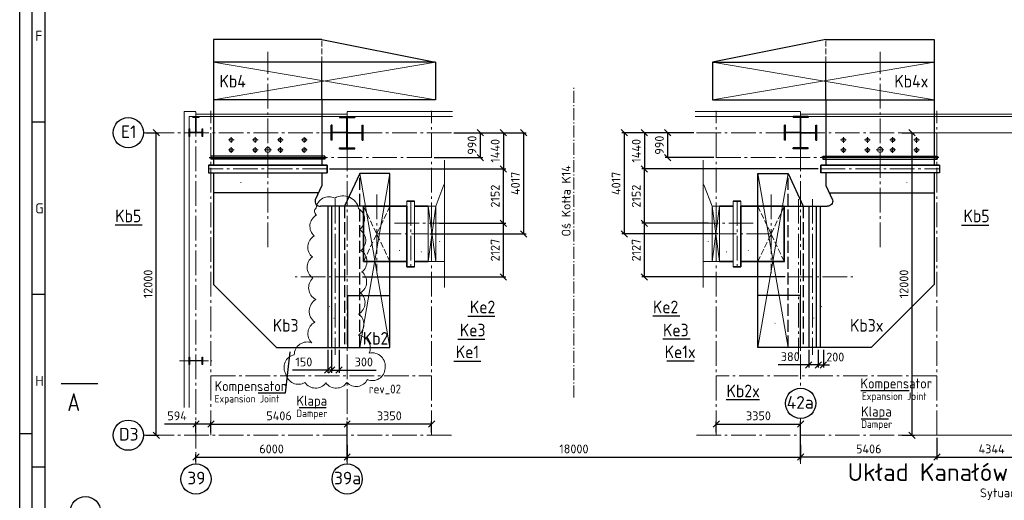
# Model space of a CAD drawing. Header units: millimetres. Extents: x 0 to 129400, y 0 to 84100.
# Tile 3 of 29: x 0 to 39080, y 27049 to 46113. Entities that reach past the tile are written whole.
import ezdxf
from ezdxf.enums import TextEntityAlignment as Align

# ---------------------------------------------------------------- set-up
doc = ezdxf.new("R2010")
doc.units = ezdxf.units.MM
doc.header["$LTSCALE"] = 100
for name, pattern in [('Amconstr', [9999, 9999, 0]), ('CENTERX2', [4, 2.5, -0.5, 0.5, -0.5]), ('gen3', [6.25, 4.75, -1.5]), ('gen3a', [3.125, 2.25, -0.875]), ('gen7', [13.75, 9.75, -1.5, 1, -1.5]), ('gen7a', [6.875, 4.75, -0.875, 0.375, -0.875])]:
    doc.linetypes.add(name, pattern=pattern)
doc.layers.get('Defpoints').update_dxf_attribs({"color": 5, "lineweight": 50})
for name, color, linetype in [('06S', 2, 'Continuous'), ('07', 2, 'Continuous'), ('08', 6, 'Continuous'), ('3', 3, 'gen3'), ('4', 3, 'Continuous'), ('6', 2, 'Continuous')]:
    doc.layers.add(name, color=color, linetype=linetype)
for name, color, linetype, lineweight in [('1', 4, 'Continuous', 0), ('3a', 3, 'gen3a', 0), ('7', 1, 'gen7', 0), ('7a', 1, 'gen7a', 0), ('AM_5', 3, 'Continuous', 25), ('AM_BOR', 7, 'Continuous', 50), ('AM_CL', 1, 'Amconstr', 25), ('Kompensatory', 4, 'Continuous', 25)]:
    doc.layers.add(name, color=color, linetype=linetype, lineweight=lineweight)
doc.styles.get("Standard").update_dxf_attribs({"font": 'isocpeur.ttf'})
doc.dimstyles.new('AM_DIN$0', dxfattribs={"dimtxt": 3.5, "dimasz": 2.5, "dimexe": 1, "dimexo": 1, "dimgap": 1.5, "dimtad": 1, "dimdsep": 46, "dimtxsty": 'Standard', "dimblk": 'OBLIQUE', "dimcen": 0, "dimclrd": 256, "dimclre": 256, "dimclrt": 2, "dimadec": 0, "dimazin": 2, "dimtp": 0.1, "dimtm": 0.1, "dimtfac": 0.71, "dimtmove": 0, "dimatfit": 3, "dimfxl": 0, "dimlwd": -1, "dimlwe": -1, "dimarcsym": 0})

# ---------------------------------------------------------------- blocks, each defined once
blk = doc.blocks.new('AM_A0-05A4')
blk.add_line((5, 5), (5, 836))
at = {"layer": 'AM_BOR', "color": 1, "lineweight": 25}
for p, q in [((0, 0), (0, 841)), ((10, 831), (10, 10)), ((10, 420.5), (5, 420.5)), ((10, 352.08), (5, 352.08)), ((0, 297), (5, 297)), ((10, 283.67), (5, 283.67))]:
    blk.add_line(p, q, dxfattribs=at)
for s, p in [('F', (6.15, 452.71)), ('G', (6.15, 384.29)), ('H', (6.15, 315.87))]:
    blk.add_text(s, height=4, dxfattribs=at).set_placement(p)
blk = doc.blocks.new('_Oblique')
at = {"color": 0, "linetype": 'ByBlock', "lineweight": -2}
blk.add_line((-0.5, -0.5), (0.5, 0.5), dxfattribs=at)
blk = doc.blocks.new('*D25')
at = {"layer": 'AM_5', "linetype": 'ByBlock'}
for p, q in [((6997, 28594), (6997, 28862)), ((6997, 28762), (12997, 28762)), ((12997, 28594), (12997, 28862))]:
    blk.add_line(p, q, dxfattribs=at)
at = {"layer": 'Defpoints', "color": 0}
for p in [(12997, 28762), (6997, 28494), (12997, 28494)]:
    blk.add_point(p, dxfattribs=at)
at = {"layer": 'AM_5', "xscale": 250, "yscale": 250, "zscale": 250, "rotation": 180}
blk.add_blockref('_Oblique', (6997, 28762), dxfattribs=at)
at = {"layer": 'AM_5', "xscale": 250, "yscale": 250, "zscale": 250}
blk.add_blockref('_Oblique', (12997, 28762), dxfattribs=at)
at = {"layer": 'AM_5', "color": 2, "insert": (9997, 29087), "char_height": 350, "attachment_point": 5}
blk.add_mtext('6000', dxfattribs=at)
blk = doc.blocks.new('*D26')
at = {"layer": 'AM_5', "linetype": 'ByBlock'}
for p, q in [((5010, 41632), (5521, 41632)), ((5421, 29632), (5421, 41632)), ((5010, 29632), (5521, 29632))]:
    blk.add_line(p, q, dxfattribs=at)
at = {"layer": 'Defpoints', "color": 0}
for p in [(4910, 41632), (5421, 41632), (4910, 29632)]:
    blk.add_point(p, dxfattribs=at)
at = {"layer": 'AM_5', "xscale": 250, "yscale": 250, "zscale": 250}
for p, rotation in [((5421, 41632), 90), ((5421, 29632), 270)]:
    blk.add_blockref('_Oblique', p, dxfattribs=dict(at, rotation=rotation))
at = {"layer": 'AM_5', "color": 2, "insert": (5096, 35632), "char_height": 350, "attachment_point": 5, "rotation": 90}
blk.add_mtext('12000', dxfattribs=at)
blk = doc.blocks.new('*D43')
at = {"layer": 'AM_5', "linetype": 'ByBlock'}
for p, q in [((12997, 28594), (12997, 30175)), ((16347, 29732), (16347, 30175)), ((16347, 30075), (12997, 30075))]:
    blk.add_line(p, q, dxfattribs=at)
at = {"layer": 'Defpoints', "color": 0}
for p in [(12997, 30075), (16347, 29632), (12997, 28494)]:
    blk.add_point(p, dxfattribs=at)
at = {"layer": 'AM_5', "xscale": 250, "yscale": 250, "zscale": 250, "rotation": 180}
blk.add_blockref('_Oblique', (12997, 30075), dxfattribs=at)
at = {"layer": 'AM_5', "xscale": 250, "yscale": 250, "zscale": 250}
blk.add_blockref('_Oblique', (16347, 30075), dxfattribs=at)
at = {"layer": 'AM_5', "color": 2, "insert": (14672, 30400), "char_height": 350, "attachment_point": 5}
blk.add_mtext('3350', dxfattribs=at)
blk = doc.blocks.new('*D50')
at = {"layer": 'AM_5', "linetype": 'ByBlock'}
for p, q in [((17233, 41632), (18379, 41632)), ((18279, 41632), (18279, 40642)), ((16447, 40642), (18379, 40642))]:
    blk.add_line(p, q, dxfattribs=at)
at = {"layer": 'Defpoints', "color": 0}
for p in [(17133, 41632), (16347, 40642), (18279, 40642)]:
    blk.add_point(p, dxfattribs=at)
at = {"layer": 'AM_5', "xscale": 250, "yscale": 250, "zscale": 250}
for p, rotation in [((18279, 41632), 90), ((18279, 40642), 270)]:
    blk.add_blockref('_Oblique', p, dxfattribs=dict(at, rotation=rotation))
at = {"layer": 'AM_5', "color": 2, "insert": (17954, 41137), "char_height": 350, "attachment_point": 5, "rotation": 90}
blk.add_mtext('990', dxfattribs=at)
blk = doc.blocks.new('*D51')
at = {"layer": 'AM_5', "linetype": 'ByBlock'}
for p, q in [((17233, 41632), (19298, 41632)), ((19198, 41632), (19198, 40192)), ((12302, 40192), (19298, 40192))]:
    blk.add_line(p, q, dxfattribs=at)
at = {"layer": 'Defpoints', "color": 0}
for p in [(17133, 41632), (12202, 40192), (19198, 40192)]:
    blk.add_point(p, dxfattribs=at)
at = {"layer": 'AM_5', "xscale": 250, "yscale": 250, "zscale": 250}
for p, rotation in [((19198, 41632), 90), ((19198, 40192), 270)]:
    blk.add_blockref('_Oblique', p, dxfattribs=dict(at, rotation=rotation))
at = {"layer": 'AM_5', "color": 2, "insert": (18873, 40912), "char_height": 350, "attachment_point": 5, "rotation": 90}
blk.add_mtext('1440', dxfattribs=at)
blk = doc.blocks.new('*D52')
at = {"layer": 'AM_5', "linetype": 'ByBlock'}
for p, q in [((12302, 40192), (19298, 40192)), ((19198, 38039), (19198, 40192)), ((16660, 38039), (19298, 38039))]:
    blk.add_line(p, q, dxfattribs=at)
at = {"layer": 'Defpoints', "color": 0}
for p in [(12202, 40192), (19198, 40192), (16560, 38039)]:
    blk.add_point(p, dxfattribs=at)
at = {"layer": 'AM_5', "xscale": 250, "yscale": 250, "zscale": 250}
for p, rotation in [((19198, 40192), 90), ((19198, 38039), 270)]:
    blk.add_blockref('_Oblique', p, dxfattribs=dict(at, rotation=rotation))
at = {"layer": 'AM_5', "color": 2, "insert": (18873, 39115), "char_height": 350, "attachment_point": 5, "rotation": 90}
blk.add_mtext('2152', dxfattribs=at)
blk = doc.blocks.new('*D53')
at = {"layer": 'AM_5', "linetype": 'ByBlock'}
for p, q in [((16660, 38039), (19298, 38039)), ((19198, 35912), (19198, 38039)), ((13607, 35912), (19298, 35912))]:
    blk.add_line(p, q, dxfattribs=at)
at = {"layer": 'Defpoints', "color": 0}
for p in [(16560, 38039), (19198, 38039), (13507, 35912)]:
    blk.add_point(p, dxfattribs=at)
at = {"layer": 'AM_5', "xscale": 250, "yscale": 250, "zscale": 250}
for p, rotation in [((19198, 38039), 90), ((19198, 35912), 270)]:
    blk.add_blockref('_Oblique', p, dxfattribs=dict(at, rotation=rotation))
at = {"layer": 'AM_5', "color": 2, "insert": (18873, 36975), "char_height": 350, "attachment_point": 5, "rotation": 90}
blk.add_mtext('2127', dxfattribs=at)
blk = doc.blocks.new('k4g')
for p, q in [((-2799, 3073), (-2800, 1350)), ((-607, 3073), (-607, 1350)), ((2800, 2400), (-4100, 2400)), ((-4100, 2400), (-4100, 1200)), ((-2800, 2400), (-2800, 600)), ((745, 714), (745, 2400)), ((2800, 300), (2800, 2400)), ((2800, 1200), (2800, 2400)), ((-4100, 1200), (-2800, 600)), ((-607, 1350), (-2800, 1350)), ((2800, 600), (2800, 1200)), ((-2800, 600), (-2800, 300)), ((745, 714), (2800, 714)), ((-2800, 300), (-2800, 80)), ((-2800, 80), (2800, 80)), ((2800, 80), (2800, 300))]:
    blk.add_line(p, q)
at = {"layer": '1'}
for p, q in [((2800, 1200), (-4100, 2400)), ((-4100, 1200), (2800, 2400))]:
    blk.add_line(p, q, dxfattribs=at)
at = {"layer": '3'}
for p, q in [((2800, 1200), (-4100, 1200)), ((-2800, 600), (2800, 600))]:
    blk.add_line(p, q, dxfattribs=at)
at = {"layer": '7'}
blk.add_line((-3087, 230), (3087, 230), dxfattribs=at)
blk = doc.blocks.new('k6g')
for p, q in [((780, 2830), (780, 2530)), ((780, 2830), (6380, 2830)), ((6380, 2530), (6380, 2830)), ((780, 2530), (780, 2096)), ((780, 2530), (6380, 2530)), ((780, 2380), (6380, 2380)), ((6380, 350), (6380, 2530)), ((-50, 2150), (524, 1882)), ((250, 2010), (250, -2150)), ((3880, -2150), (6380, 350)), ((-50, -2150), (3880, -2150))]:
    blk.add_line(p, q)
blk.add_arc((572, 2085), 208, 256.6444, 2.8988)
at = {"layer": '7'}
blk.add_line((3580, 3660), (3580, 1084), dxfattribs=at)
blk = doc.blocks.new('1_2IPE220a')
for p, q in [((0, 55), (0, -55)), ((0, 55), (9.2, 55)), ((9.2, 55), (9.2, 14.95)), ((21.2, 2.95), (110, 2.95)), ((110, 2.95), (110, -2.95)), ((0, -55), (9.2, -55)), ((9.2, -14.95), (9.2, -55)), ((21.2, -2.95), (110, -2.95))]:
    blk.add_line(p, q)
for centre, start, end in [((21.2, 14.95), 180, 270), ((21.2, -14.95), 90, 180)]:
    blk.add_arc(centre, 12, start, end)
blk = doc.blocks.new('k7g')
for p, q in [((-5840, 2150), (-4940, 6650)), ((-4940, 6650), (-3440, 6650)), ((-4940, 6650), (-4940, -2150)), ((-3440, 6650), (-3440, -2150)), ((-850, 2355), (-550, 2355)), ((-850, -2355), (-850, 2355)), ((-550, -2355), (-550, 2355)), ((-5840, 2150), (-5840, -2150)), ((-3440, 2150), (-4940, 2150)), ((-3440, 2150), (-850, 2150)), ((-1205, 2265), (-1205, -2265)), ((-1205, 2265), (-1095, 2265)), ((-1095, 2265), (-1095, -2265)), ((-550, 2150), (-50, 2150)), ((-5840, -2150), (-850, -2150)), ((-1205, -2265), (-1095, -2265)), ((-550, -2150), (-50, -2150)), ((-850, -2355), (-550, -2355))]:
    blk.add_line(p, q)
at = {"layer": '1'}
for p, q in [((-3440, 6650), (-4940, -2150)), ((-3440, -2150), (-4940, 6650))]:
    blk.add_line(p, q, dxfattribs=at)
for centre, radius in [((-1855, 1450), 75), ((-1455, 1450), 75), ((-1855, 500), 75), ((-1455, 500), 75), ((-1455, 0), 100), ((-1855, -500), 75), ((-1455, -500), 75), ((-1855, -1450), 75), ((-1455, -1450), 75)]:
    blk.add_circle(centre, radius, dxfattribs=at)
at = {"layer": '3a'}
for p, q in [((-4940, 6650), (-4940, -2150)), ((-4940, 2150), (-5840, 2150))]:
    blk.add_line(p, q, dxfattribs=at)
at = {"layer": '7'}
for p, q in [((-700, 2355), (-700, -2355)), ((2403, 0), (-5351, 0))]:
    blk.add_line(p, q, dxfattribs=at)
at = {"layer": '7a'}
for p, q in [((-1968, 1450), (-1743, 1450)), ((-1855, 1338), (-1855, 1563)), ((-1568, 1450), (-1343, 1450)), ((-1455, 1338), (-1455, 1563)), ((-1968, 500), (-1743, 500)), ((-1855, 388), (-1855, 613)), ((-1568, 500), (-1343, 500)), ((-1455, 388), (-1455, 613)), ((-1605, 0), (-1305, 0)), ((-1455, -150), (-1455, 150)), ((-1855, -387), (-1855, -612)), ((-1455, -387), (-1455, -612)), ((-1968, -500), (-1743, -500)), ((-1568, -500), (-1343, -500)), ((-1968, -1450), (-1743, -1450)), ((-1855, -1337), (-1855, -1562)), ((-1568, -1450), (-1343, -1450)), ((-1455, -1337), (-1455, -1562))]:
    blk.add_line(p, q, dxfattribs=at)
at = {"layer": 'AM_CL'}
blk.add_line((-1150, -2331), (-1150, 2331), dxfattribs=at)
at = {"layer": '3a', "rotation": 270}
blk.add_blockref('1_2IPE220a', (-1150, 2265), dxfattribs=at)
at = {"layer": '3a', "xscale": -1, "rotation": 270}
blk.add_blockref('1_2IPE220a', (-1150, -2265), dxfattribs=at)
blk = doc.blocks.new('*D105')
at = {"layer": 'AM_5', "linetype": 'ByBlock'}
for p, q in [((36403, 29532), (36403, 28662)), ((30997, 28594), (30997, 28862)), ((36403, 28762), (30997, 28762))]:
    blk.add_line(p, q, dxfattribs=at)
at = {"layer": 'Defpoints', "color": 0}
for p in [(36403, 29632), (30997, 28762), (30997, 28494)]:
    blk.add_point(p, dxfattribs=at)
at = {"layer": 'AM_5', "xscale": 250, "yscale": 250, "zscale": 250, "rotation": 180}
blk.add_blockref('_Oblique', (30997, 28762), dxfattribs=at)
at = {"layer": 'AM_5', "xscale": 250, "yscale": 250, "zscale": 250}
blk.add_blockref('_Oblique', (36403, 28762), dxfattribs=at)
at = {"layer": 'AM_5', "color": 2, "insert": (33700, 29087), "char_height": 350, "attachment_point": 5}
blk.add_mtext('5406', dxfattribs=at)
blk = doc.blocks.new('*D101')
at = {"layer": 'AM_5', "linetype": 'ByBlock'}
for p, q in [((27647, 29732), (27647, 30175)), ((30997, 28594), (30997, 30175)), ((27647, 30075), (30997, 30075))]:
    blk.add_line(p, q, dxfattribs=at)
at = {"layer": 'Defpoints', "color": 0}
for p in [(30997, 30075), (27647, 29632), (30997, 28494)]:
    blk.add_point(p, dxfattribs=at)
at = {"layer": 'AM_5', "xscale": 250, "yscale": 250, "zscale": 250, "rotation": 180}
blk.add_blockref('_Oblique', (27647, 30075), dxfattribs=at)
at = {"layer": 'AM_5', "xscale": 250, "yscale": 250, "zscale": 250}
blk.add_blockref('_Oblique', (30997, 30075), dxfattribs=at)
at = {"layer": 'AM_5', "color": 2, "insert": (29322, 30400), "char_height": 350, "attachment_point": 5}
blk.add_mtext('3350', dxfattribs=at)
blk = doc.blocks.new('*D102')
at = {"layer": 'AM_5', "linetype": 'ByBlock'}
for p, q in [((26761, 41632), (25615, 41632)), ((25715, 41632), (25715, 40642)), ((27547, 40642), (25615, 40642))]:
    blk.add_line(p, q, dxfattribs=at)
at = {"layer": 'Defpoints', "color": 0}
for p in [(26861, 41632), (25715, 40642), (27647, 40642)]:
    blk.add_point(p, dxfattribs=at)
at = {"layer": 'AM_5', "xscale": 250, "yscale": 250, "zscale": 250}
for p, rotation in [((25715, 41632), 90), ((25715, 40642), 270)]:
    blk.add_blockref('_Oblique', p, dxfattribs=dict(at, rotation=rotation))
at = {"layer": 'AM_5', "color": 2, "insert": (25390, 41137), "char_height": 350, "attachment_point": 5, "rotation": 90}
blk.add_mtext('990', dxfattribs=at)
blk = doc.blocks.new('*D103')
at = {"layer": 'AM_5', "linetype": 'ByBlock'}
for p, q in [((26761, 41632), (24696, 41632)), ((24796, 41632), (24796, 40192)), ((31692, 40192), (24696, 40192))]:
    blk.add_line(p, q, dxfattribs=at)
at = {"layer": 'Defpoints', "color": 0}
for p in [(26861, 41632), (24796, 40192), (31792, 40192)]:
    blk.add_point(p, dxfattribs=at)
at = {"layer": 'AM_5', "xscale": 250, "yscale": 250, "zscale": 250}
for p, rotation in [((24796, 41632), 90), ((24796, 40192), 270)]:
    blk.add_blockref('_Oblique', p, dxfattribs=dict(at, rotation=rotation))
at = {"layer": 'AM_5', "color": 2, "insert": (24471, 40912), "char_height": 350, "attachment_point": 5, "rotation": 90}
blk.add_mtext('1440', dxfattribs=at)
blk = doc.blocks.new('*D104')
at = {"layer": 'AM_5', "linetype": 'ByBlock'}
for p, q in [((31692, 40192), (24696, 40192)), ((24796, 38039), (24796, 40192)), ((27334, 38039), (24696, 38039))]:
    blk.add_line(p, q, dxfattribs=at)
at = {"layer": 'Defpoints', "color": 0}
for p in [(24796, 40192), (31792, 40192), (27434, 38039)]:
    blk.add_point(p, dxfattribs=at)
at = {"layer": 'AM_5', "xscale": 250, "yscale": 250, "zscale": 250}
for p, rotation in [((24796, 40192), 90), ((24796, 38039), 270)]:
    blk.add_blockref('_Oblique', p, dxfattribs=dict(at, rotation=rotation))
at = {"layer": 'AM_5', "color": 2, "insert": (24471, 39115), "char_height": 350, "attachment_point": 5, "rotation": 90}
blk.add_mtext('2152', dxfattribs=at)
blk = doc.blocks.new('*D117')
at = {"layer": 'AM_5', "linetype": 'ByBlock'}
for p, q in [((12997, 29248), (12997, 28662)), ((30997, 29248), (30997, 28662)), ((12997, 28762), (30997, 28762))]:
    blk.add_line(p, q, dxfattribs=at)
at = {"layer": 'Defpoints', "color": 0}
for p in [(12997, 29348), (30997, 29348), (30997, 28762)]:
    blk.add_point(p, dxfattribs=at)
at = {"layer": 'AM_5', "xscale": 250, "yscale": 250, "zscale": 250, "rotation": 180}
blk.add_blockref('_Oblique', (12997, 28762), dxfattribs=at)
at = {"layer": 'AM_5', "xscale": 250, "yscale": 250, "zscale": 250}
blk.add_blockref('_Oblique', (30997, 28762), dxfattribs=at)
at = {"layer": 'AM_5', "color": 2, "insert": (21997, 29087), "char_height": 350, "attachment_point": 5}
blk.add_mtext('18000', dxfattribs=at)
blk = doc.blocks.new('*D214')
at = {"layer": 'AM_5', "linetype": 'ByBlock'}
for p, q in [((35010, 41632), (35521, 41632)), ((35421, 29632), (35421, 41632)), ((35010, 29632), (35521, 29632))]:
    blk.add_line(p, q, dxfattribs=at)
at = {"layer": 'Defpoints', "color": 0}
for p in [(34910, 41632), (35421, 41632), (34910, 29632)]:
    blk.add_point(p, dxfattribs=at)
at = {"layer": 'AM_5', "xscale": 250, "yscale": 250, "zscale": 250}
for p, rotation in [((35421, 41632), 90), ((35421, 29632), 270)]:
    blk.add_blockref('_Oblique', p, dxfattribs=dict(at, rotation=rotation))
at = {"layer": 'AM_5', "color": 2, "insert": (35096, 35632), "char_height": 350, "attachment_point": 5, "rotation": 90}
blk.add_mtext('12000', dxfattribs=at)
blk = doc.blocks.new('prz2')
at = {"layer": '6', "color": 6}
blk.add_attdef('PRZEKROJ', text='', height=7, dxfattribs=at).set_placement((0.45, 1.92), align=Align.CENTER)
at = {"layer": '6', "color": 2}
blk.add_attdef('SKALA', text='', height=3.5, dxfattribs=at).set_placement((0.45, -4.53), align=Align.CENTER)
blk = doc.blocks.new('PRZ1')
blk.add_lwpolyline([(0, 0, 0, 0.162, 0), (0, 0.444, 0, 0, 0), (0, 0.766, 0, 0, 0)], format="xyseb")
blk = doc.blocks.new('Ke1nowygóra')
for p, q in [((-2192, 2570), (0, 2570)), ((-2397, 2023), (205, 2023)), ((-2397, 1723), (205, 1723))]:
    blk.add_line(p, q)
at = {"lineweight": 35}
for p, q in [((-2192, 2023), (-2192, 2570)), ((0, 2023), (0, 2570)), ((-2397, 1723), (-2397, 2023)), ((205, 1723), (205, 2023)), ((-2192, 1723), (-2192, 0)), ((205, 1723), (-2192, 1723)), ((0, 1723), (0, -5)), ((0, 1050), (0, 0)), ((0, 1050), (0, 1050)), ((0, 0), (-2192, 0))]:
    blk.add_line(p, q, dxfattribs=at)
at = {"layer": '3a'}
blk.add_line((0, 1050), (-2192, 1050), dxfattribs=at)
at = {"layer": '3a', "color": 4}
for p, q in [((-2192, 1050), (0, 0)), ((0, 1050), (-2192, 0))]:
    blk.add_line(p, q, dxfattribs=at)
at = {"layer": '7'}
for p, q in [((-1520, 1231), (-1520, 3865)), ((-1096, 525), (-1096, 2570)), ((-2397, 1873), (205, 1873)), ((-2654, 525), (462, 525))]:
    blk.add_line(p, q, dxfattribs=at)
blk = doc.blocks.new('A$C0A9E10E0')
at = {"layer": '1'}
for p, q in [((3870, -1089), (3870, -6143)), ((3837, -2072), (3519, -2920)), ((3837, -2072), (3870, -2072)), ((3122, -2920), (3519, -2920)), ((3519, -2920), (3219, -5112)), ((3519, -5112), (3219, -2920)), ((3519, -2920), (3519, -5112)), ((3122, -5112), (3519, -5112)), ((3519, -5112), (3870, -5112))]:
    blk.add_line(p, q, dxfattribs=at)
at = {"layer": '1', "rotation": 270}
blk.add_blockref('Ke1nowygóra', (650, -5112), dxfattribs=at)
blk = doc.blocks.new('*D257')
at = {"layer": 'AM_5', "linetype": 'ByBlock'}
for p, q in [((17233, 41632), (20098, 41632)), ((19998, 41632), (19998, 37615)), ((16275, 37615), (20098, 37615))]:
    blk.add_line(p, q, dxfattribs=at)
at = {"layer": 'Defpoints', "color": 0}
for p in [(17133, 41632), (16175, 37615), (19998, 37615)]:
    blk.add_point(p, dxfattribs=at)
at = {"layer": 'AM_5', "xscale": 250, "yscale": 250, "zscale": 250}
for p, rotation in [((19998, 41632), 90), ((19998, 37615), 270)]:
    blk.add_blockref('_Oblique', p, dxfattribs=dict(at, rotation=rotation))
at = {"layer": 'AM_5', "color": 2, "insert": (19673, 39623), "char_height": 350, "attachment_point": 5, "rotation": 90}
blk.add_mtext('4017', dxfattribs=at)
blk = doc.blocks.new('*D258')
at = {"layer": 'AM_5', "linetype": 'ByBlock'}
for p, q in [((27334, 38039), (24696, 38039)), ((24796, 35912), (24796, 38039)), ((30387, 35912), (24696, 35912))]:
    blk.add_line(p, q, dxfattribs=at)
at = {"layer": 'Defpoints', "color": 0}
for p in [(24796, 38039), (27434, 38039), (30487, 35912)]:
    blk.add_point(p, dxfattribs=at)
at = {"layer": 'AM_5', "xscale": 250, "yscale": 250, "zscale": 250}
for p, rotation in [((24796, 38039), 90), ((24796, 35912), 270)]:
    blk.add_blockref('_Oblique', p, dxfattribs=dict(at, rotation=rotation))
at = {"layer": 'AM_5', "color": 2, "insert": (24471, 36975), "char_height": 350, "attachment_point": 5, "rotation": 90}
blk.add_mtext('2127', dxfattribs=at)
blk = doc.blocks.new('*D259')
at = {"layer": 'AM_5', "linetype": 'ByBlock'}
for p, q in [((26761, 41632), (23896, 41632)), ((23996, 41632), (23996, 37615)), ((27718, 37615), (23896, 37615))]:
    blk.add_line(p, q, dxfattribs=at)
at = {"layer": 'Defpoints', "color": 0}
for p in [(26861, 41632), (23996, 37615), (27818, 37615)]:
    blk.add_point(p, dxfattribs=at)
at = {"layer": 'AM_5', "xscale": 250, "yscale": 250, "zscale": 250}
for p, rotation in [((23996, 41632), 90), ((23996, 37615), 270)]:
    blk.add_blockref('_Oblique', p, dxfattribs=dict(at, rotation=rotation))
at = {"layer": 'AM_5', "color": 2, "insert": (23671, 39623), "char_height": 350, "attachment_point": 5, "rotation": 90}
blk.add_mtext('4017', dxfattribs=at)
blk = doc.blocks.new('*D309')
at = {"layer": 'AM_5', "linetype": 'ByBlock'}
for p, q in [((7591, 29732), (7591, 30175)), ((12997, 28594), (12997, 30175)), ((7591, 30075), (12997, 30075))]:
    blk.add_line(p, q, dxfattribs=at)
at = {"layer": 'Defpoints', "color": 0}
for p in [(12997, 30075), (7591, 29632), (12997, 28494)]:
    blk.add_point(p, dxfattribs=at)
at = {"layer": 'AM_5', "xscale": 250, "yscale": 250, "zscale": 250, "rotation": 180}
blk.add_blockref('_Oblique', (7591, 30075), dxfattribs=at)
at = {"layer": 'AM_5', "xscale": 250, "yscale": 250, "zscale": 250}
blk.add_blockref('_Oblique', (12997, 30075), dxfattribs=at)
at = {"layer": 'AM_5', "color": 2, "insert": (10294, 30400), "char_height": 350, "attachment_point": 5}
blk.add_mtext('5406', dxfattribs=at)
blk = doc.blocks.new('*D310')
at = {"layer": 'AM_5', "linetype": 'ByBlock'}
for p, q in [((6997, 29732), (6997, 30175)), ((7591, 29732), (7591, 30175)), ((6997, 30075), (5747, 30075)), ((7591, 30075), (6997, 30075))]:
    blk.add_line(p, q, dxfattribs=at)
at = {"layer": 'Defpoints', "color": 0}
for p in [(6997, 30075), (6997, 29632), (7591, 29632)]:
    blk.add_point(p, dxfattribs=at)
at = {"layer": 'AM_5', "xscale": 250, "yscale": 250, "zscale": 250}
for p, rotation in [((6997, 30075), 179.9999999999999), ((7591, 30075), 359.9999999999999)]:
    blk.add_blockref('_Oblique', p, dxfattribs=dict(at, rotation=rotation))
at = {"layer": 'AM_5', "color": 2, "insert": (6247, 30400), "char_height": 350, "attachment_point": 5}
blk.add_mtext('594', dxfattribs=at)
blk = doc.blocks.new('*D311')
at = {"layer": 'AM_5', "linetype": 'ByBlock'}
for p, q in [((36403, 29532), (36403, 28662)), ((40747, 29341), (40747, 28662)), ((36403, 28762), (40747, 28762))]:
    blk.add_line(p, q, dxfattribs=at)
at = {"layer": 'Defpoints', "color": 0}
for p in [(36403, 29632), (40747, 29441), (40747, 28762)]:
    blk.add_point(p, dxfattribs=at)
at = {"layer": 'AM_5', "xscale": 250, "yscale": 250, "zscale": 250, "rotation": 180}
blk.add_blockref('_Oblique', (36403, 28762), dxfattribs=at)
at = {"layer": 'AM_5', "xscale": 250, "yscale": 250, "zscale": 250}
blk.add_blockref('_Oblique', (40747, 28762), dxfattribs=at)
at = {"layer": 'AM_5', "color": 2, "insert": (38575, 29087), "char_height": 350, "attachment_point": 5}
blk.add_mtext('4344', dxfattribs=at)
blk = doc.blocks.new('*D363')
at = {"layer": 'AM_5', "linetype": 'ByBlock'}
for p, q in [((12227, 33012), (12227, 32112)), ((12377, 33012), (12377, 32112)), ((12227, 32212), (10832, 32212)), ((12377, 32212), (12227, 32212)), ((12377, 32212), (12627, 32212))]:
    blk.add_line(p, q, dxfattribs=at)
at = {"layer": 'Defpoints', "color": 0}
for p in [(12227, 33112), (12377, 33112), (12227, 32212)]:
    blk.add_point(p, dxfattribs=at)
at = {"layer": 'AM_5', "xscale": 250, "yscale": 250, "zscale": 250}
blk.add_blockref('_Oblique', (12227, 32212), dxfattribs=at)
at = {"layer": 'AM_5', "xscale": 250, "yscale": 250, "zscale": 250, "rotation": 180}
blk.add_blockref('_Oblique', (12377, 32212), dxfattribs=at)
at = {"layer": 'AM_5', "color": 2, "insert": (11279, 32537), "char_height": 350, "attachment_point": 5}
blk.add_mtext('150', dxfattribs=at)
blk = doc.blocks.new('*D364')
at = {"layer": 'AM_5', "linetype": 'ByBlock'}
for p, q in [((12377, 33012), (12377, 32112)), ((12677, 33012), (12677, 32112)), ((12377, 32212), (12127, 32212)), ((12377, 32212), (12677, 32212)), ((12677, 32212), (14142, 32212))]:
    blk.add_line(p, q, dxfattribs=at)
at = {"layer": 'Defpoints', "color": 0}
for p in [(12377, 33112), (12677, 33112), (12677, 32212)]:
    blk.add_point(p, dxfattribs=at)
at = {"layer": 'AM_5', "xscale": 250, "yscale": 250, "zscale": 250}
blk.add_blockref('_Oblique', (12377, 32212), dxfattribs=at)
at = {"layer": 'AM_5', "xscale": 250, "yscale": 250, "zscale": 250, "rotation": 180}
blk.add_blockref('_Oblique', (12677, 32212), dxfattribs=at)
at = {"layer": 'AM_5', "color": 2, "insert": (13659, 32537), "char_height": 350, "attachment_point": 5}
blk.add_mtext('300', dxfattribs=at)
blk = doc.blocks.new('*D365')
at = {"layer": 'AM_5', "linetype": 'ByBlock'}
for p, q in [((31317, 33012), (31317, 32322)), ((31697, 33012), (31697, 32322)), ((31317, 32422), (30102, 32422)), ((31697, 32422), (31317, 32422))]:
    blk.add_line(p, q, dxfattribs=at)
at = {"layer": 'Defpoints', "color": 0}
for p in [(31317, 33112), (31697, 33112), (31697, 32422)]:
    blk.add_point(p, dxfattribs=at)
at = {"layer": 'AM_5', "xscale": 250, "yscale": 250, "zscale": 250, "rotation": 180}
blk.add_blockref('_Oblique', (31317, 32422), dxfattribs=at)
at = {"layer": 'AM_5', "xscale": 250, "yscale": 250, "zscale": 250}
blk.add_blockref('_Oblique', (31697, 32422), dxfattribs=at)
at = {"layer": 'AM_5', "color": 2, "insert": (30584, 32747), "char_height": 350, "attachment_point": 5}
blk.add_mtext('380', dxfattribs=at)
blk = doc.blocks.new('*D366')
at = {"layer": 'AM_5', "linetype": 'ByBlock'}
for p, q in [((31697, 33012), (31697, 32322)), ((31897, 33012), (31897, 32322)), ((31697, 32422), (31447, 32422)), ((31697, 32422), (31897, 32422)), ((31897, 32422), (32147, 32422))]:
    blk.add_line(p, q, dxfattribs=at)
at = {"layer": 'Defpoints', "color": 0}
for p in [(31697, 33112), (31897, 33112), (31897, 32422)]:
    blk.add_point(p, dxfattribs=at)
at = {"layer": 'AM_5', "xscale": 250, "yscale": 250, "zscale": 250}
blk.add_blockref('_Oblique', (31697, 32422), dxfattribs=at)
at = {"layer": 'AM_5', "xscale": 250, "yscale": 250, "zscale": 250, "rotation": 180}
blk.add_blockref('_Oblique', (31897, 32422), dxfattribs=at)
at = {"layer": 'AM_5', "color": 2, "insert": (32369, 32731), "char_height": 350, "attachment_point": 5}
blk.add_mtext('200', dxfattribs=at)

msp = doc.modelspace()

# ---------------------------------------------------------------- linework, layer by layer
at = {"color": 4, "linetype": 'CENTERX2'}
for p, q in [((6871.97, 42246.75), (6871.97, 42271.75)), ((7121.97, 42246.75), (7121.97, 42271.75)), ((6726.97, 41781.75), (6746.97, 41781.75)), ((6746.97, 41481.75), (6726.97, 41481.75)), ((7246.97, 41781.75), (7266.97, 41781.75)), ((7266.97, 41481.75), (7246.97, 41481.75)), ((6726.97, 32731.75), (6746.97, 32731.75)), ((7246.97, 32731.75), (7266.97, 32731.75)), ((6746.97, 32431.75), (6726.97, 32431.75)), ((7266.97, 32431.75), (7246.97, 32431.75))]:
    msp.add_line(p, q, dxfattribs=at)
at = {"color": 4}
for p, q in [((6871.97, 42271.75), (7121.97, 42271.75)), ((6871.97, 42246.75), (7121.97, 42246.75)), ((6991.97, 41636.75), (6991.97, 42246.75)), ((7001.97, 41636.75), (7001.97, 42246.75)), ((12696.97, 42271.75), (13296.97, 42271.75)), ((12696.97, 42271.75), (12696.97, 42231.75)), ((12696.97, 42231.75), (13296.97, 42231.75)), ((12984.97, 41031.75), (12984.97, 42231.75)), ((13008.97, 41031.75), (13008.97, 42231.75)), ((13296.97, 42271.75), (13296.97, 42231.75)), ((31296.97, 42271.75), (30696.97, 42271.75)), ((30696.97, 42271.75), (30696.97, 42231.75)), ((31296.97, 42231.75), (30696.97, 42231.75)), ((30984.97, 41031.75), (30984.97, 42231.75)), ((31008.97, 41031.75), (31008.97, 42231.75)), ((31296.97, 42271.75), (31296.97, 42231.75)), ((12396.97, 41931.75), (12356.97, 41931.75)), ((12356.97, 41331.75), (12356.97, 41931.75)), ((12396.97, 41331.75), (12396.97, 41931.75)), ((13596.97, 41931.75), (13636.97, 41931.75)), ((13596.97, 41331.75), (13596.97, 41931.75)), ((13636.97, 41331.75), (13636.97, 41931.75)), ((30396.97, 41931.75), (30356.97, 41931.75)), ((30356.97, 41331.75), (30356.97, 41931.75)), ((30396.97, 41331.75), (30396.97, 41931.75)), ((31596.97, 41931.75), (31636.97, 41931.75)), ((31596.97, 41331.75), (31596.97, 41931.75)), ((31636.97, 41331.75), (31636.97, 41931.75)), ((6726.97, 41481.75), (6726.97, 41781.75)), ((6746.97, 41636.75), (6746.97, 41781.75)), ((7246.97, 41636.75), (6746.97, 41636.75)), ((7246.97, 41626.75), (6746.97, 41626.75)), ((6746.97, 41481.75), (6746.97, 41626.75)), ((7246.97, 41636.75), (7246.97, 41781.75)), ((7246.97, 41481.75), (7246.97, 41626.75)), ((7266.97, 41481.75), (7266.97, 41781.75)), ((12984.97, 41643.75), (12396.97, 41643.75)), ((12984.97, 41619.75), (12396.97, 41619.75)), ((13008.97, 41643.75), (13596.97, 41643.75)), ((13008.97, 41619.75), (13596.97, 41619.75)), ((30984.97, 41643.75), (30396.97, 41643.75)), ((30984.97, 41619.75), (30396.97, 41619.75)), ((31008.97, 41643.75), (31596.97, 41643.75)), ((31008.97, 41619.75), (31596.97, 41619.75)), ((12396.97, 41331.75), (12356.97, 41331.75)), ((13596.97, 41331.75), (13636.97, 41331.75)), ((30396.97, 41331.75), (30356.97, 41331.75)), ((31596.97, 41331.75), (31636.97, 41331.75)), ((12696.97, 41031.75), (13296.97, 41031.75)), ((12696.97, 40991.75), (12696.97, 41031.75)), ((12696.97, 40991.75), (13296.97, 40991.75)), ((13296.97, 40991.75), (13296.97, 41031.75)), ((31296.97, 41031.75), (30696.97, 41031.75)), ((30696.97, 40991.75), (30696.97, 41031.75)), ((31296.97, 40991.75), (30696.97, 40991.75)), ((31296.97, 40991.75), (31296.97, 41031.75)), ((6726.97, 32431.75), (6726.97, 32731.75)), ((6746.97, 32586.75), (6746.97, 32731.75)), ((7246.97, 32586.75), (6746.97, 32586.75)), ((7246.97, 32576.75), (6746.97, 32576.75)), ((6746.97, 32431.75), (6746.97, 32576.75)), ((7246.97, 32586.75), (7246.97, 32731.75)), ((7246.97, 32431.75), (7246.97, 32576.75)), ((7266.97, 32431.75), (7266.97, 32731.75))]:
    msp.add_line(p, q, dxfattribs=at)
at = {"color": 3}
for p, q in [((4865.1, 37964.17), (3788.05, 37964.17)), ((37381.96, 37964.17), (38459, 37964.17)), ((17787.74, 34354.33), (18864.79, 34354.33)), ((26206.2, 34354.33), (25129.16, 34354.33)), ((17388.31, 33437.07), (18465.36, 33437.07)), ((26605.63, 33437.07), (25528.59, 33437.07)), ((17226.38, 32573.75), (18303.43, 32573.75)), ((26767.56, 32573.75), (25690.52, 32573.75)), ((10536.37, 31293.31), (9459.32, 31293.31)), ((33380.65, 31400.86), (35300.01, 31400.86)), ((29356.86, 31028.38), (28033.95, 31028.38)), ((12166.21, 30712.82), (11089.17, 30712.82)), ((33404.69, 30287.2), (34481.74, 30287.2))]:
    msp.add_line(p, q, dxfattribs=at)
for centre in [(4310.14, 41631.75), (30996.97, 30896.11), (4310.14, 29631.75), (6996.97, 27893.64), (12996.97, 27893.64), (2608.86, 26600.3)]:
    msp.add_circle(centre, 600)
at = {"layer": '07', "color": 3}
for points in [[(8789.52, 39674.6, 0, 50, 0), (8777.86, 39652.49, 50, 0, 0), (8766.19, 39630.37, 0, 0, 0), (4865.1, 37964.17, 0, 0, 0)], [(35204.43, 39674.6, 0, 50, 0), (35216.09, 39652.49, 50, 0, 0), (35227.75, 39630.37, 0, 0, 0), (37381.96, 37964.17, 0, 0, 0)], [(16649.1, 37329.84, 0, 50, 0), (16671.21, 37318.17, 50, 0, 0), (16693.33, 37306.51, 0, 0, 0), (17787.74, 34354.33, 0, 0, 0)], [(27344.85, 37329.84, 0, 50, 0), (27322.73, 37318.17, 50, 0, 0), (27300.62, 37306.51, 0, 0, 0), (26206.2, 34354.33, 0, 0, 0)], [(15053.56, 36965.47, 0, 50, 0), (15075.67, 36953.81, 50, 0, 0), (15097.78, 36942.15, 0, 0, 0), (17226.38, 32573.75, 0, 0, 0)], [(15916.61, 36915.22, 0, 50, 0), (15938.72, 36903.56, 50, 0, 0), (15960.83, 36891.9, 0, 0, 0), (17388.31, 33437.07, 0, 0, 0)], [(28077.34, 36915.22, 0, 50, 0), (28055.23, 36903.56, 50, 0, 0), (28033.11, 36891.9, 0, 0, 0), (26605.63, 33437.07, 0, 0, 0)], [(28940.39, 36965.47, 0, 50, 0), (28918.28, 36953.81, 50, 0, 0), (28896.17, 36942.15, 0, 0, 0), (26767.56, 32573.75, 0, 0, 0)], [(12317.92, 34740.17, 0, 50, 0), (12295.81, 34728.51, 50, 0, 0), (12273.7, 34716.85, 0, 0, 0), (10718.9, 32937.73, 0, 0, 0)], [(31801.68, 34740.17, 0, 50, 0), (31823.79, 34728.51, 50, 0, 0), (31845.9, 34716.85, 0, 0, 0), (33380.65, 31400.86, 0, 0, 0)], [(12494.21, 34288.58, 0, 50, 0), (12472.1, 34276.92, 50, 0, 0), (12449.99, 34265.26, 0, 0, 0), (12166.21, 30712.82, 0, 0, 0)], [(30002.14, 34082.58, 0, 50, 0), (29980.03, 34070.92, 50, 0, 0), (29957.92, 34059.25, 0, 0, 0), (29356.86, 31028.38, 0, 0, 0)], [(31499.73, 34288.58, 0, 50, 0), (31521.85, 34276.92, 50, 0, 0), (31543.96, 34265.26, 0, 0, 0), (33404.69, 30287.2, 0, 0, 0)]]:
    msp.add_lwpolyline(points, format="xyseb", dxfattribs=at)
msp.add_lwpolyline([(10718.9, 32937.73), (10536.37, 31293.31)], dxfattribs=at)
at = {"layer": '08', "color": 6}
msp.add_line((3098.13, 31674.23), (1649.51, 31674.23), dxfattribs=at)
at = {"layer": '1'}
for p, q in [((6526.97, 42471.75), (6996.97, 42471.75)), ((6526.97, 42471.75), (6526.97, 30734.41)), ((6726.97, 42271.75), (17182.3, 42271.75)), ((6726.97, 42271.75), (6726.97, 30734.41)), ((12996.97, 42371.75), (6996.97, 42371.75)), ((12996.97, 42471.75), (17182.3, 42471.75)), ((30996.97, 42471.75), (26811.64, 42471.75)), ((45902.93, 42271.75), (26811.64, 42271.75)), ((30996.97, 42371.75), (45899.53, 42371.75)), ((36726.97, 42271.75), (54682.3, 42271.75))]:
    msp.add_line(p, q, dxfattribs=at)
msp.add_lwpolyline([(12506.84, 39032.81, 0.52056705), (11766.47, 38644.29, 0.52056705), (11766.47, 38644.29, 0.52056705), (11784.98, 38366.78, 0.52056705), (11692.43, 37534.25, 0.52056705), (11692.43, 37534.25, 0.52056705), (11618.39, 36701.72, 0.52056705), (11618.39, 36701.72, 0.52056705), (11636.9, 35869.19, 0.52056705), (11636.9, 35869.19, 0.52056705), (11747.96, 35018.16, 0.52056705), (11747.96, 35018.16, 0.52056705), (11710.94, 34111.63, 0.52056705), (11710.94, 34111.63, 0.52056705), (11599.88, 33297.6, 0.52056705), (11599.88, 33297.6, 0.52056705), (10896.53, 32816.58, 0.52056705), (10896.53, 32816.58, 0.52056705), (10563.37, 32058.06, 0.52056705), (10563.37, 32058.06, 0.52056705), (11322.25, 31725.05, 0.52056705), (11322.25, 31725.05, 0.52056705), (12155.16, 31706.54, 0.52056705), (12155.16, 31706.54, 0.52056705), (12988.08, 31725.05, 0.52056705), (12988.08, 31725.05, 0.52056705), (13802.49, 31836.05, 0.52056705), (13802.49, 31836.05, 0.52056705), (14505.84, 32280.07, 0.52056705), (14505.84, 32280.07, 0.52056705), (13876.53, 32890.59, 0.52056705), (13876.53, 32890.59, 0.52056705), (13432.3, 33593.61, 0.52056705), (13432.3, 33593.61, 0.52056705), (13450.81, 34444.64, 0.52056705), (13450.81, 34444.64, 0.52056705), (13524.85, 35277.17, 0.52056705), (13524.85, 35277.17, 0.52056705), (13580.38, 36109.7, 0.52056705), (13580.38, 36109.7, 0.52056705), (13543.36, 36960.73, 0.52056705), (13543.36, 36960.73, 0.52056705), (13487.83, 37793.26, 0.52056705), (13487.83, 37793.26, 0.52056705), (13450.81, 38625.79, 0.52056705), (13450.81, 38625.79, 0.52056705)], format="xyb", close=True, dxfattribs=at)
at = {"layer": '7'}
for p, q in [((6996.97, 42454.03), (6996.97, 28493.64)), ((7590.97, 29631.75), (7590.97, 42492.41)), ((12996.97, 42454.03), (12996.97, 28493.64)), ((16346.97, 29631.75), (16346.97, 42492.41)), ((27646.97, 29631.75), (27646.97, 42492.41)), ((30996.97, 42454.03), (30996.97, 31496.11)), ((36402.97, 29631.75), (36402.97, 42492.41)), ((17132.86, 41631.75), (4910.14, 41631.75)), ((26861.09, 41631.75), (46583.81, 41631.75)), ((54632.86, 41631.75), (34910.14, 41631.75)), ((16346.97, 40641.75), (7590.97, 40641.75)), ((27646.97, 40641.75), (36402.97, 40641.75)), ((30906.97, 38998.51), (30906.97, 32824.98)), ((7590.97, 31981.75), (16346.97, 31981.75)), ((36402.97, 31981.75), (27646.97, 31981.75)), ((30996.97, 30296.11), (30996.97, 28493.64)), ((17132.86, 29631.75), (4910.14, 29631.75)), ((26861.09, 29631.75), (46583.81, 29631.75)), ((54632.86, 29631.75), (34910.14, 29631.75))]:
    msp.add_line(p, q, dxfattribs=at)
at = {"layer": '7a'}
for p, q in [((21996.97, 31123.75), (21996.97, 43469.62)), ((6337.56, 32581.75), (7656.15, 32581.75))]:
    msp.add_line(p, q, dxfattribs=at)
at = {"layer": 'Kompensatory'}
for points in [[(7491.97, 40041.75), (12201.98, 40041.75), (12201.98, 40341.75), (7491.97, 40341.75)], [(36501.97, 40041.75), (31791.97, 40041.75), (31791.97, 40341.75), (36501.97, 40341.75)]]:
    msp.add_lwpolyline(points, close=True, dxfattribs=at)

# ---------------------------------------------------------------- block references
at = {"lineweight": 0, "xscale": 100, "yscale": 100, "zscale": 100}
msp.add_blockref('AM_A0-05A4', (0, 0), dxfattribs=at)
at = {"rotation": 270}
for name, p in [('k7g', (9846.97, 39491.75)), ('k4g', (12296.97, 35911.75)), ('k6g', (9846.97, 39491.75))]:
    msp.add_blockref(name, p, dxfattribs=at)
at = {"xscale": -1, "rotation": 90}
for name, p in [('k7g', (34146.97, 39491.75)), ('k4g', (31696.97, 35911.75)), ('k6g', (34146.97, 39491.75))]:
    msp.add_blockref(name, p, dxfattribs=at)
msp.add_blockref('A$C0A9E10E0', (12996.97, 41631.75))
at = {"xscale": -1}
msp.add_blockref('A$C0A9E10E0', (30996.97, 41631.75), dxfattribs=at)
at = {"layer": '07', "xscale": 100, "yscale": 100, "zscale": 100}
msp.add_blockref('prz2', (40822.6, 27623.52), dxfattribs=at).add_auto_attribs({'SKALA': 'Sytuacja dla poz. +37,500', 'PRZEKROJ': 'Układ Kanałów Spalin Rzut poziomy '})
at = {"layer": '08', "color": 6, "xscale": -1399.999859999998, "yscale": 1399.999859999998, "zscale": 1399.99986, "rotation": 180}
msp.add_blockref('PRZ1', (2839.51, 31674.23), dxfattribs=at)

# ---------------------------------------------------------------- texts
at = {"layer": '06S', "color": 2, "width": 0.9}
msp.add_text('rev_02', height=350, dxfattribs=at).set_placement((13857.75, 31183.24), align=Align.BOTTOM_LEFT)
at = {"layer": '07', "color": 7}
for s, p in [('E1', (4327.61, 41418.85)), ('42a', (30979.5, 30683.22)), ('D3', (4327.61, 29418.85)), ('39', (7014.45, 27680.74)), ('39a', (13014.45, 27680.74))]:
    msp.add_text(s, height=500, dxfattribs=at).set_placement(p, align=Align.CENTER)
at = {"layer": '07', "color": 2}
msp.add_text('Oś Kotła K14', height=350, rotation=90, dxfattribs=at).set_placement((21970.07, 37512.82), align=Align.BOTTOM_LEFT)
at = {"layer": '08', "color": 6, "width": 0.8}
msp.add_text('A', height=700, dxfattribs=at).set_placement((2395.96, 30943.36), align=Align.MIDDLE_RIGHT)
at = {"layer": '4', "color": 6, "width": 0.9}
for s, p in [('Kb4', (7932.81, 43274.85)), ('Kb4x', (34716.84, 43274.85)), ('Kb5', (3793.3, 37929.19)), ('Kb5', (37463.75, 37929.19)), ('Ke2', (17869.54, 34319.35)), ('Ke2', (25134.41, 34319.35)), ('Kb3', (10047.26, 33588.66)), ('Ke3', (17470.11, 33402.08)), ('Ke3', (25533.84, 33402.08)), ('Kb3x', (32956.69, 33588.66)), ('Kb2', (13619.82, 33074.11)), ('Ke1', (17308.18, 32538.77)), ('Ke1x', (25599.58, 32538.77)), ('Kb2x', (28056.58, 30987.64))]:
    msp.add_text(s, height=500, dxfattribs=at).set_placement(p, align=Align.BOTTOM_LEFT)
at = {"layer": '4', "color": 7, "width": 0.9}
for s, height, p in [('Kompensator', 400, (7736.57, 31258.33)), ('Expansion Joint', 300, (33426.05, 30937.71)), ('Expansion Joint', 300, (7736.57, 30837.71)), ('Klapa', 400, (10986.42, 30677.83)), ('Damper', 300, (10975.34, 30257.21)), ('Damper', 300, (33396.09, 29831.6))]:
    msp.add_text(s, height=height, rotation=360, dxfattribs=at).set_placement(p, align=Align.BOTTOM_LEFT)
for s, p in [('Kompensator', (33372.45, 31365.87)), ('Klapa', (33396.49, 30252.22))]:
    msp.add_text(s, height=400, dxfattribs=at).set_placement(p, align=Align.BOTTOM_LEFT)

# ---------------------------------------------------------------- dimensions: what is measured, and where the dimension line sits
at = {"layer": 'AM_5'}
for base, p1, p2, angle, picture, middle in [((5420.68, 41631.75), (4910.14, 29631.75), (4910.14, 41631.75), 90, '*D26', (5095.68, 35631.75)), ((19198.05, 40191.75), (17132.86, 41631.75), (12201.98, 40191.75), 90, '*D51', (18873.05, 40911.75)), ((19998.05, 37614.75), (17132.86, 41631.75), (16175.47, 37614.75), 90, '*D257', (19673.05, 39623.25)), ((18279.28, 40641.75), (17132.86, 41631.75), (16346.97, 40641.75), 90, '*D50', (17954.28, 41136.75)), ((23995.9, 37614.75), (26861.09, 41631.75), (27818.48, 37614.75), 90, '*D259', (23670.9, 39623.25)), ((24795.9, 40191.75), (26861.09, 41631.75), (31791.97, 40191.75), 90, '*D103', (24470.9, 40911.75)), ((25714.67, 40641.75), (26861.09, 41631.75), (27646.97, 40641.75), 90, '*D102', (25389.67, 41136.75)), ((35420.68, 41631.75), (34910.14, 29631.75), (34910.14, 41631.75), 90, '*D214', (35095.68, 35631.75)), ((19198.05026206, 40191.7495993), (16559.57182817, 38039.2495993), (12201.97594238, 40191.7495993), 90, '*D52', (18873.05026206, 39115.4995993)), ((24795.89756133, 40191.7495993), (27434.37599522, 38039.2495993), (31791.97188101, 40191.7495993), 90, '*D104', (24470.89756133, 39115.4995993)), ((6996.97, 30074.98), (7590.97, 29631.75), (6996.97, 29631.75), 180, '*D310', (6246.97, 30399.98)), ((12996.97, 30074.98), (7590.97, 29631.75), (12996.97, 28493.64), 0, '*D309', (10293.97, 30399.98)), ((30996.97, 30074.98), (27646.97, 29631.75), (30996.97, 28493.64), 180, '*D101', (29321.97, 30399.98)), ((30996.97, 28761.68), (36402.97, 29631.75), (30996.97, 28493.64), 180, '*D105', (33699.97, 29086.68)), ((40746.97, 28761.68), (36402.97, 29631.75), (40746.97, 29441.47), 0, '*D311', (38574.97, 29086.68))]:
    dim = msp.add_linear_dim(base=base, p1=p1, p2=p2, angle=angle, dimstyle='AM_DIN$0', override={"dimscale": 100, "dimdec": 0, "dimtp": 3, "dimtm": 0, "dimarcsym": 1}, dxfattribs=at)
    dim.commit()
    dim.dimension.update_dxf_attribs({"geometry": picture, "text_midpoint": middle})
for base, p1, p2, angle, override, picture, middle in [((19198.05026206, 38039.2495993), (13506.91628357, 35911.7495993), (16559.57182817, 38039.2495993), 90, {"dimscale": 100, "dimdec": 0, "dimtp": 3, "dimtm": 0, "dimarcsym": 1}, '*D53', (19198.05026206, 36975.4995993)), ((24795.89756133, 38039.2495993), (30487.03153982, 35911.7495993), (27434.37599522, 38039.2495993), 90, {"dimscale": 100, "dimdec": 0, "dimtp": 3, "dimtm": 0, "dimarcsym": 1}, '*D258', (24795.89756133, 36975.4995993)), ((31696.97, 32422.3), (31316.97, 33111.75), (31696.97, 33111.75), 0, {"dimscale": 100, "dimdec": 0, "dimtp": 3, "dimtm": 0, "dimtix": 1, "dimarcsym": 1}, '*D365', (30584.47, 32422.3))]:
    dim = msp.add_linear_dim(base=base, p1=p1, p2=p2, angle=angle, dimstyle='AM_DIN$0', override=override, dxfattribs=at)
    dim.commit()
    dim.dimension.update_dxf_attribs({"geometry": picture, "text_midpoint": middle, "dimtype": 160})
for base, p1, p2, picture, middle in [((12226.97, 32211.71), (12376.97, 33111.75), (12226.97, 33111.75), '*D363', (11279.47, 32536.71)), ((12676.97, 32211.71), (12376.97, 33111.75), (12676.97, 33111.75), '*D364', (13659.47, 32536.71)), ((12996.97, 30074.98), (16346.97, 29631.75), (12996.97, 28493.64), '*D43', (14671.97, 30399.98)), ((12996.97, 28761.68), (6996.97, 28493.64), (12996.97, 28493.64), '*D25', (9996.97, 29086.68)), ((30996.97, 28761.68), (12996.97, 29348.29), (30996.97, 29348.29), '*D117', (21996.97, 29086.68))]:
    dim = msp.add_linear_dim(base=base, p1=p1, p2=p2, dimstyle='AM_DIN$0', override={"dimscale": 100, "dimdec": 0, "dimtp": 3, "dimtm": 0, "dimarcsym": 1}, dxfattribs=at)
    dim.commit()
    dim.dimension.update_dxf_attribs({"geometry": picture, "text_midpoint": middle})
dim = msp.add_linear_dim(base=(31896.97, 32422.3), p1=(31696.97, 33111.75), p2=(31896.97, 33111.75), dimstyle='AM_DIN$0', override={"dimscale": 100, "dimdec": 0, "dimtp": 3, "dimtm": 0, "dimtix": 1, "dimtmove": 2, "dimarcsym": 1}, dxfattribs=at)
dim.commit()
dim.dimension.update_dxf_attribs({"geometry": '*D366', "text_midpoint": (32368.67, 32731.08), "dimtype": 160})

doc.saveas('drawing.dxf')
